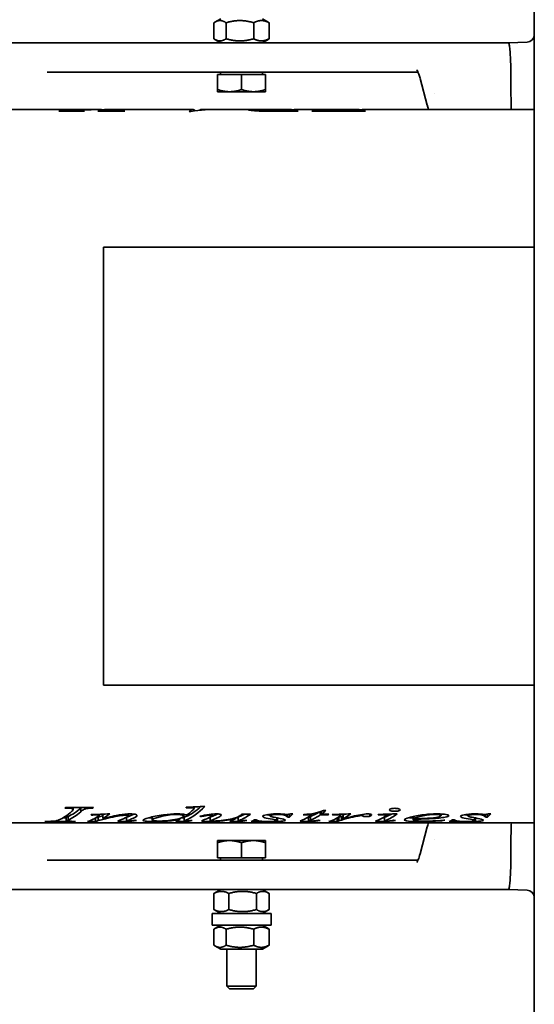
# Model space of a CAD drawing. Header units: millimetres. Extents: x 386 to 874, y 130 to 761.
# Tile 3 of 5: x 525 to 665, y 280 to 547. Entities that reach past the tile are written whole.
import ezdxf

# ---------------------------------------------------------------- set-up
doc = ezdxf.new("R2010")
doc.units = ezdxf.units.MM
doc.header["$LTSCALE"] = 3
doc.layers.add('Krawędzie widoczne(ISO)', color=7, linetype='Continuous', lineweight=35, true_color=0x262659)

msp = doc.modelspace()

# ---------------------------------------------------------------- linework, layer by layer
at = {"layer": 'Krawędzie widoczne(ISO)'}
for p, q in [((664.63, 166.02), (664.63, 686.02)), ((577.64, 542.1), (577.64, 546.45)), ((579.48, 547.52), (577.89, 546.61)), ((580.93, 542.1), (580.93, 546.45)), ((588.42, 542.1), (588.42, 546.45)), ((590.78, 547.52), (592.36, 546.61)), ((592.61, 542.1), (592.61, 546.45)), ((530.43, 541.02), (465.13, 541.02)), ((530.43, 541.02), (567.51, 541.02)), ((567.51, 541.02), (571.75, 541.02)), ((598.76, 541.02), (571.75, 541.02)), ((579.48, 541.02), (577.89, 541.94)), ((590.78, 541.02), (592.36, 541.94)), ((608.66, 541.02), (598.76, 541.02)), ((634.46, 541.02), (608.66, 541.02)), ((657.63, 541.02), (634.46, 541.02)), ((657.63, 541.02), (662.69, 541.2)), ((658.23, 527.91), (658.23, 535.17)), ((532.3, 533.02), (567.51, 533.02)), ((571.75, 533.02), (567.51, 533.02)), ((571.75, 533.02), (598.76, 533.02)), ((578.61, 532.42), (578.64, 532.42)), ((578.61, 532.42), (578.61, 528.3)), ((578.64, 532.42), (578.64, 528.3)), ((578.64, 532.42), (585.15, 532.42)), ((579.43, 532.42), (579.43, 533.02)), ((585.15, 532.42), (591.64, 532.42)), ((585.15, 532.42), (585.15, 528.3)), ((590.83, 532.42), (590.83, 533.02)), ((591.64, 532.42), (591.64, 528.3)), ((598.76, 533.02), (608.66, 533.02)), ((608.66, 533.02), (633.05, 533.02)), ((633.63, 531.3), (635.57, 524.03)), ((578.62, 527.72), (578.62, 527.72)), ((578.62, 527.72), (581.89, 527.72)), ((578.62, 527.72), (578.62, 527.72)), ((581.89, 527.72), (588.39, 527.72)), ((588.39, 527.72), (591.62, 527.72)), ((591.62, 527.72), (591.62, 527.72)), ((637.63, 527.33), (637.63, 527.33)), ((525.08, 522.92), (546.12, 522.92)), ((542.32, 522.41), (535.55, 522.41)), ((535.72, 522.41), (535.72, 522.47)), ((540.72, 522.41), (540.72, 522.55)), ((540.99, 522.41), (540.99, 522.5)), ((541.12, 522.63), (541.12, 522.74)), ((553.3, 522.41), (546.12, 522.41)), ((546.29, 522.9), (546.29, 522.92)), ((546.3, 522.41), (546.3, 522.47)), ((548.35, 522.41), (548.35, 522.57)), ((548.36, 522.41), (548.36, 522.91)), ((548.69, 522.41), (548.69, 522.92)), ((548.78, 522.92), (571.81, 522.92)), ((571.39, 522.37), (570.86, 522.37)), ((572.5, 522.52), (572.5, 522.61)), ((573.79, 522.66), (573.79, 522.77)), ((574.32, 522.92), (577.85, 522.92)), ((579.04, 522.92), (591.42, 522.92)), ((590.03, 522.47), (590.03, 522.75)), ((592.66, 522.91), (592.66, 522.92)), ((600.31, 522.41), (593.12, 522.41)), ((595.26, 522.41), (595.26, 522.53)), ((595.65, 522.92), (597.51, 522.92)), ((597.48, 522.41), (597.48, 522.92)), ((597.79, 522.41), (597.79, 522.92)), ((598.08, 522.41), (598.08, 522.58)), ((600.29, 522.92), (610.04, 522.92)), ((618.64, 522.41), (604.25, 522.41)), ((605.49, 522.79), (606.03, 522.79)), ((605.49, 522.41), (605.49, 522.79)), ((605.93, 522.41), (605.93, 522.72)), ((606.3, 522.41), (606.3, 522.63)), ((609.49, 522.85), (608.95, 522.85)), ((611.03, 522.52), (613.59, 522.52)), ((613.59, 522.41), (613.59, 522.52)), ((615.86, 522.92), (613.95, 522.92)), ((614.2, 522.92), (616.16, 522.92)), ((615.86, 522.41), (615.86, 522.92)), ((616.16, 522.41), (616.16, 522.92)), ((616.58, 522.41), (616.58, 522.58)), ((618.51, 522.47), (618.82, 522.47)), ((618.72, 522.92), (664.63, 522.92)), ((664.63, 485.51), (547.64, 485.51)), ((547.64, 485.51), (547.64, 366.54)), ((547.64, 366.54), (664.63, 366.54)), ((537.31, 333.28), (544.96, 333.28)), ((539.43, 333.28), (539.43, 332.79)), ((541.48, 333.09), (541.48, 332.12)), ((543.39, 333.28), (543.39, 333.06)), ((544.79, 333.28), (544.79, 333.12)), ((570.09, 333.37), (570.09, 333.22)), ((572, 333.46), (572, 333.17)), ((572.23, 333.47), (572.23, 333.03)), ((606.51, 332.16), (606.51, 331.29)), ((606.8, 332.26), (606.8, 331.49)), ((607.34, 332.46), (608, 332.46)), ((386.37, 329.12), (664.63, 329.12)), ((539.84, 329.49), (531.7, 329.49)), ((537.54, 330.49), (536.63, 330.49)), ((537.54, 330.65), (537.54, 329.66)), ((538.01, 330.87), (538.01, 329.88)), ((539.84, 329.54), (539.84, 329.49)), ((545.5, 329.49), (543.29, 329.49)), ((544.38, 331.38), (544.38, 331.26)), ((545.5, 330.46), (545.5, 329.49)), ((546.21, 330.73), (546.21, 329.74)), ((546.43, 331.46), (546.43, 331.12)), ((547.42, 331.3), (547.42, 330.31)), ((553.91, 330.65), (553.91, 329.65)), ((554.42, 331.56), (554.42, 331.06)), ((560.82, 330.76), (560.82, 329.88)), ((568.34, 330.32), (568.34, 330.08)), ((569.47, 331.44), (569.47, 330.98)), ((569.56, 330.63), (569.56, 329.63)), ((574.29, 331.04), (574.29, 330.85)), ((576.64, 330.68), (576.64, 329.68)), ((577.18, 331.52), (577.18, 331.14)), ((583.55, 330.52), (583.55, 330.33)), ((584.22, 330.64), (584.22, 329.64)), ((584.43, 329.6), (584.43, 329.51)), ((585.28, 331.49), (587.52, 331.49)), ((588.32, 329.46), (587.78, 329.46)), ((588.32, 329.75), (588.32, 329.46)), ((588.68, 329.98), (589.22, 329.98)), ((592.86, 331.49), (592.86, 331.05)), ((594.68, 330.52), (594.68, 329.87)), ((594.91, 330.47), (594.91, 329.75)), ((597.6, 331.42), (597.6, 330.66)), ((598.14, 330.66), (597.6, 330.66)), ((598.14, 331.48), (598.14, 330.66)), ((598.49, 331.57), (599.04, 331.57)), ((604.14, 331.29), (601.88, 331.29)), ((603.34, 330.63), (603.34, 329.63)), ((603.83, 330.84), (603.83, 329.85)), ((604.02, 329.59), (604.02, 329.51)), ((604.14, 331.61), (604.14, 331.29)), ((608.6, 331.29), (606.51, 331.29)), ((606.8, 331.49), (608.84, 331.49)), ((608.6, 331.49), (608.6, 331.29)), ((611.1, 329.49), (608.84, 329.49)), ((609.91, 331.4), (609.91, 331.28)), ((611.1, 330.49), (611.09, 330.49)), ((611.1, 330.49), (611.1, 329.49)), ((611.57, 330.67), (611.57, 329.67)), ((611.74, 331.46), (611.74, 331.26)), ((611.95, 331.47), (611.95, 331.16)), ((612.28, 330.9), (612.28, 329.91)), ((612.7, 331.22), (612.7, 330.23)), ((616, 331.06), (616, 330.85)), ((618.04, 331.45), (618.04, 331)), ((619.94, 331.54), (619.94, 330.95)), ((622.26, 331.41), (622.26, 331.29)), ((623.98, 330.65), (623.98, 329.66)), ((624.47, 331.49), (624.47, 331.17)), ((624.68, 329.61), (624.68, 329.53)), ((631.75, 330.88), (631.75, 329.97)), ((631.83, 330.9), (631.83, 330.14)), ((631.93, 330.92), (631.93, 330.25)), ((639.3, 331.55), (639.3, 331.12)), ((642.06, 329.46), (641.52, 329.46)), ((642.06, 329.75), (642.06, 329.46)), ((642.42, 329.98), (642.96, 329.98)), ((646.61, 331.49), (646.61, 331.05)), ((648.42, 330.52), (648.42, 329.87)), ((648.65, 330.47), (648.65, 329.75)), ((651.34, 331.42), (651.34, 330.66)), ((651.88, 330.66), (651.34, 330.66)), ((651.88, 331.48), (651.88, 330.66)), ((652.23, 331.57), (652.78, 331.57)), ((635.57, 328.02), (633.63, 320.75)), ((578.61, 319.62), (578.61, 323.74)), ((578.62, 324.32), (578.62, 324.32)), ((581.86, 324.32), (578.62, 324.32)), ((588.36, 324.32), (581.86, 324.32)), ((585.1, 319.62), (585.1, 323.74)), ((591.62, 324.32), (588.36, 324.32)), ((591.61, 319.62), (591.61, 323.74)), ((591.62, 324.32), (591.62, 324.32)), ((591.62, 324.32), (591.62, 324.32)), ((591.64, 319.62), (591.64, 323.74)), ((637.63, 324.72), (637.63, 324.72)), ((658.23, 316.88), (658.23, 324.14)), ((567.51, 319.02), (532.3, 319.02)), ((567.51, 319.02), (571.75, 319.02)), ((598.76, 319.02), (571.75, 319.02)), ((585.1, 319.62), (578.61, 319.62)), ((579.43, 319.62), (579.43, 319.02)), ((591.61, 319.62), (585.1, 319.62)), ((590.83, 319.62), (590.83, 319.02)), ((591.64, 319.62), (591.61, 319.62)), ((608.66, 319.02), (598.76, 319.02)), ((633.05, 319.02), (608.66, 319.02)), ((465.13, 311.02), (530.43, 311.02)), ((567.51, 311.02), (530.43, 311.02)), ((571.75, 311.02), (567.51, 311.02)), ((571.75, 311.02), (598.76, 311.02)), ((579.48, 311.02), (577.81, 310.06)), ((590.78, 311.02), (592.44, 310.06)), ((598.76, 311.02), (608.66, 311.02)), ((608.66, 311.02), (634.46, 311.02)), ((657.63, 311.02), (634.46, 311.02)), ((657.63, 311.02), (662.69, 310.85)), ((577.63, 305.6), (577.63, 309.95)), ((581.67, 305.6), (581.67, 309.95)), ((589.17, 305.6), (589.17, 309.95)), ((592.62, 305.6), (592.62, 309.95)), ((579.48, 304.52), (577.81, 305.49)), ((590.78, 304.52), (592.44, 305.49)), ((577.13, 304.52), (593.13, 304.52)), ((577.13, 301.32), (577.13, 304.52)), ((593.13, 301.32), (593.13, 304.52)), ((577.13, 301.32), (593.13, 301.32)), ((577.64, 295.9), (577.64, 300.25)), ((579.48, 301.32), (577.89, 300.41)), ((580.93, 295.9), (580.93, 300.25)), ((588.42, 295.9), (588.42, 300.25)), ((590.78, 301.32), (592.36, 300.41)), ((592.61, 295.9), (592.61, 300.25)), ((579.48, 294.82), (577.89, 295.74)), ((579.48, 294.82), (590.78, 294.82)), ((581.13, 294.82), (581.13, 284.79)), ((589.13, 294.82), (589.13, 284.79)), ((590.78, 294.82), (592.36, 295.74)), ((581.13, 284.79), (589.13, 284.79)), ((581.89, 284.02), (581.13, 284.79)), ((588.36, 284.02), (581.89, 284.02)), ((588.36, 284.02), (589.13, 284.79))]:
    msp.add_line(p, q, dxfattribs=at)
for centre, start, end in [((662.63, 543.2), 272, 0), ((662.63, 308.85), 0, 88)]:
    msp.add_arc(centre, 2, start, end, dxfattribs=at)
for centre, major_axis, ratio, start_param, end_param in [((85.5, 521.02), (572.72, 14.15), 0.024678, 6.282576, 6.283632), ((637.49, 532.34), (-3.86, -1.04), 0.694747, 6.282925, 6.283185), ((637.49, 319.71), (-3.86, 1.04), 0.694747, 6.283185, 6.283432), ((85.5, 331.02), (572.72, -14.15), 0.024678, 6.282739, 6.283795)]:
    msp.add_ellipse(centre, major_axis=major_axis, ratio=ratio, start_param=start_param, end_param=end_param, dxfattribs=at)
for points, weights in [([(580.93, 546.45), (579.28, 547.54), (577.64, 546.45)], [1, 1.15470053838, 1]), ([(588.42, 546.45), (584.67, 547.54), (580.93, 546.45)], [1, 1.15470053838, 1]), ([(592.61, 546.45), (590.51, 547.54), (588.42, 546.45)], [1, 1.15470053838, 1]), ([(592.36, 546.61), (592.48, 546.54), (592.61, 546.45)], [1.01985052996, 1.0106597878, 1]), ([(577.64, 542.1), (579.28, 541.01), (580.93, 542.1)], [1, 1.15470053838, 1]), ([(580.93, 542.1), (584.67, 541.01), (588.42, 542.1)], [1, 1.15470053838, 1]), ([(588.42, 542.1), (590.51, 541.01), (592.61, 542.1)], [1, 1.15470053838, 1]), ([(592.61, 542.1), (592.48, 542.01), (592.36, 541.94)], [1, 1.0106597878, 1.01985052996]), ([(578.61, 528.3), (578.62, 527.72), (578.62, 527.72)], [1, 1.0379548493, 1]), ([(578.62, 527.72), (578.63, 527.72), (578.64, 528.3)], [1, 1.0379548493, 1]), ([(578.64, 528.3), (580.38, 527.72), (581.89, 527.72)], [1, 1.0379548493, 1]), ([(581.89, 527.72), (583.4, 527.72), (585.15, 528.3)], [1, 1.0379548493, 1]), ([(585.15, 528.3), (586.89, 527.72), (588.39, 527.72)], [1, 1.0379548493, 1]), ([(588.39, 527.72), (589.9, 527.72), (591.64, 528.3)], [1, 1.0379548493, 1]), ([(591.64, 528.3), (591.63, 527.73), (591.62, 527.72)], [1, 1.03776127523, 1.00038517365]), ([(658.23, 527.9), (658.23, 527.9), (658.23, 527.91)], [1.00165254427, 1.00165282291, 1.00165282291]), ([(578.61, 323.74), (578.62, 324.32), (578.62, 324.32)], [1, 1.03776127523, 1.00038517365]), ([(581.86, 324.32), (580.35, 324.32), (578.61, 323.74)], [1, 1.0379548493, 1]), ([(585.1, 323.74), (583.36, 324.32), (581.86, 324.32)], [1, 1.0379548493, 1]), ([(588.36, 324.32), (586.85, 324.32), (585.1, 323.74)], [1, 1.0379548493, 1]), ([(591.61, 323.74), (589.87, 324.32), (588.36, 324.32)], [1, 1.0379548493, 1]), ([(591.62, 324.32), (591.62, 324.32), (591.61, 323.74)], [1, 1.0379548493, 1]), ([(591.64, 323.74), (591.63, 324.32), (591.62, 324.32)], [1, 1.0379548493, 1]), ([(658.23, 324.14), (658.23, 324.15), (658.23, 324.15)], [1.00165282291, 1.00165282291, 1.00165254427]), ([(581.67, 309.95), (579.65, 311.04), (577.63, 309.95)], [1, 1.15470053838, 1]), ([(589.17, 309.95), (585.42, 311.04), (581.67, 309.95)], [1, 1.15470053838, 1]), ([(592.62, 309.95), (590.9, 311.04), (589.17, 309.95)], [1, 1.15470053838, 1]), ([(577.63, 309.95), (577.72, 310.01), (577.81, 310.06)], [1, 1.0070510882, 1.01345941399]), ([(577.81, 305.49), (577.72, 305.54), (577.63, 305.6)], [1.01345941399, 1.0070510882, 1]), ([(577.63, 305.6), (579.65, 304.51), (581.67, 305.6)], [1, 1.15470053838, 1]), ([(581.67, 305.6), (585.42, 304.51), (589.17, 305.6)], [1, 1.15470053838, 1]), ([(589.17, 305.6), (590.9, 304.51), (592.62, 305.6)], [1, 1.15470053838, 1]), ([(580.93, 300.25), (579.28, 301.34), (577.64, 300.25)], [1, 1.15470053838, 1]), ([(588.42, 300.25), (584.67, 301.34), (580.93, 300.25)], [1, 1.15470053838, 1]), ([(592.61, 300.25), (590.51, 301.34), (588.42, 300.25)], [1, 1.15470053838, 1]), ([(592.36, 300.41), (592.48, 300.34), (592.61, 300.25)], [1.01985052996, 1.0106597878, 1]), ([(577.64, 295.9), (579.28, 294.81), (580.93, 295.9)], [1, 1.15470053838, 1]), ([(580.93, 295.9), (584.67, 294.81), (588.42, 295.9)], [1, 1.15470053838, 1]), ([(588.42, 295.9), (590.51, 294.81), (592.61, 295.9)], [1, 1.15470053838, 1]), ([(592.61, 295.9), (592.48, 295.81), (592.36, 295.74)], [1, 1.0106597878, 1.01985052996])]:
    msp.add_rational_spline(points, weights, degree=2, dxfattribs=at)
for points, knots in [([(658.23, 535.18), (658.19, 536.07), (658.15, 536.9), (658.06, 538.37), (658, 539), (657.9, 540.02), (657.84, 540.4), (657.73, 540.91), (657.68, 541.02), (657.63, 541.02)], [6.033984, 6.033984, 6.033984, 6.033984, 6.411162, 6.411162, 6.788341, 6.788341, 7.16552, 7.16552, 7.53971, 7.53971, 7.53971, 7.53971]), ([(633.61, 531.37), (633.39, 532.17), (633.15, 532.82), (632.88, 533.41), (632.8, 533.54), (632.72, 533.67), (632.7, 533.69), (632.7, 533.69)], [0.0110076, 0.0110076, 0.0110076, 0.0110076, 0.395325, 0.395325, 0.5677005, 0.5677005, 0.6846233, 0.6846233, 0.6846233, 0.6846233]), ([(658.39, 522.92), (658.38, 523.38), (658.36, 523.84), (658.32, 525.41), (658.29, 526.48), (658.24, 527.59), (658.24, 527.75), (658.23, 527.9)], [8.143319, 8.143319, 8.143319, 8.143319, 8.2899079, 8.2899079, 8.6672202, 8.6672202, 8.7280802, 8.7280802, 8.7280802, 8.7280802]), ([(535.72, 522.47), (536.66, 522.48), (537.49, 522.51), (538.21, 522.55), (538.92, 522.59), (539.89, 522.66), (541.12, 522.74)], [0, 0, 0, 0, 1, 1, 1, 2, 2, 2, 2]), ([(546.3, 522.47), (546.96, 522.47), (547.4, 522.47), (547.64, 522.48), (547.87, 522.49), (548.05, 522.5), (548.17, 522.52), (548.29, 522.53), (548.35, 522.55), (548.35, 522.57)], [0, 0, 0, 0, 1, 1, 1, 2, 2, 2, 3, 3, 3, 3]), ([(550.29, 522.77), (550.78, 522.67), (551.21, 522.57), (551.57, 522.53), (551.92, 522.5), (552.55, 522.47), (553.44, 522.47)], [0, 0, 0, 0, 1, 1, 1, 2, 2, 2, 2]), ([(587.06, 522.76), (587.06, 522.82), (587.49, 522.86), (588.37, 522.89), (589.25, 522.91), (590.68, 522.92), (592.66, 522.92)], [0, 0, 0, 0, 1, 1, 1, 2, 2, 2, 2]), ([(593.12, 522.41), (591.91, 522.41), (590.83, 522.43), (589.88, 522.47), (588.93, 522.51), (588.23, 522.56), (587.76, 522.61), (587.29, 522.66), (587.06, 522.71), (587.06, 522.76)], [0, 0, 0, 0, 1, 1, 1, 2, 2, 2, 3, 3, 3, 3]), ([(596.09, 522.92), (594.04, 522.92), (592.52, 522.92), (591.52, 522.89), (590.53, 522.87), (590.03, 522.83), (590.03, 522.75)], [0, 0, 0, 0, 1, 1, 1, 2, 2, 2, 2]), ([(590.03, 522.75), (590.03, 522.69), (590.34, 522.63), (590.95, 522.58), (591.57, 522.54), (592.55, 522.51), (593.89, 522.51)], [0, 0, 0, 0, 1, 1, 1, 2, 2, 2, 2]), ([(592.66, 522.92), (592.75, 522.92), (592.84, 522.92), (592.95, 522.92), (593.7, 522.93), (594.92, 522.92), (596.6, 522.92)], [0.864986, 0.864986, 0.864986, 0.864986, 1, 1, 1, 2, 2, 2, 2]), ([(598.08, 522.58), (598.08, 522.55), (598.22, 522.52), (598.49, 522.5), (598.77, 522.48), (599.28, 522.47), (600.05, 522.47)], [0, 0, 0, 0, 1, 1, 1, 2, 2, 2, 2]), ([(613.95, 522.92), (612.61, 522.92), (611.64, 522.92), (611.04, 522.91), (610.44, 522.9), (609.93, 522.89), (609.49, 522.85)], [0, 0, 0, 0, 1, 1, 1, 2, 2, 2, 2]), ([(611.38, 522.91), (611.42, 522.92), (611.49, 522.92), (611.59, 522.92), (611.76, 522.92), (611.99, 522.92), (612.29, 522.92), (612.59, 522.92), (613.23, 522.92), (614.2, 522.92)], [0.407422, 0.407422, 0.407422, 0.407422, 1, 1, 1, 2, 2, 2, 3, 3, 3, 3]), ([(616.58, 522.58), (616.58, 522.55), (616.71, 522.52), (616.97, 522.5), (617.24, 522.48), (617.75, 522.47), (618.51, 522.47)], [0, 0, 0, 0, 1, 1, 1, 2, 2, 2, 2]), ([(539.43, 332.79), (539.43, 332.86), (539.37, 332.92), (539.24, 332.97), (539.11, 333.02), (538.91, 333.06), (538.65, 333.08), (538.39, 333.11), (537.88, 333.12), (537.13, 333.12)], [0, 0, 0, 0, 1, 1, 1, 2, 2, 2, 3, 3, 3, 3]), ([(543.39, 333.06), (542.94, 333), (542.6, 332.91), (542.37, 332.81), (542.15, 332.7), (541.85, 332.46), (541.48, 332.12)], [0, 0, 0, 0, 1, 1, 1, 2, 2, 2, 2]), ([(602.03, 331.42), (603.12, 331.48), (604.04, 331.58), (604.79, 331.71), (605.54, 331.85), (606.39, 332.08), (607.34, 332.46)], [0, 0, 0, 0, 1, 1, 1, 2, 2, 2, 2]), ([(625.25, 332.67), (625.25, 332.78), (625.39, 332.88), (625.67, 332.96), (625.96, 333.04), (626.31, 333.08), (626.74, 333.08)], [0, 0, 0, 0, 1, 1, 1, 2, 2, 2, 2]), ([(626.74, 332.28), (626.32, 332.28), (625.97, 332.32), (625.68, 332.39), (625.39, 332.47), (625.25, 332.56), (625.25, 332.67)], [0, 0, 0, 0, 1, 1, 1, 2, 2, 2, 2]), ([(626.74, 333.08), (627.15, 333.08), (627.5, 333.04), (627.78, 332.96), (628.07, 332.88), (628.21, 332.78), (628.21, 332.67)], [0, 0, 0, 0, 1, 1, 1, 2, 2, 2, 2]), ([(628.21, 332.67), (628.21, 332.56), (628.06, 332.47), (627.77, 332.39), (627.49, 332.32), (627.14, 332.28), (626.74, 332.28)], [0, 0, 0, 0, 1, 1, 1, 2, 2, 2, 2]), ([(537.54, 329.66), (537.54, 329.63), (537.6, 329.61), (537.73, 329.6), (537.85, 329.58), (538.05, 329.57), (538.31, 329.56), (538.58, 329.55), (539.14, 329.55), (540, 329.54)], [0, 0, 0, 0, 1, 1, 1, 2, 2, 2, 3, 3, 3, 3]), ([(546.43, 331.12), (546.43, 331.16), (546.34, 331.2), (546.17, 331.24), (545.99, 331.27), (545.78, 331.29), (545.53, 331.29)], [0, 0, 0, 0, 1, 1, 1, 2, 2, 2, 2]), ([(547.42, 330.31), (549.38, 330.73), (550.89, 331.11), (551.93, 331.29), (552.98, 331.47), (553.99, 331.57), (554.96, 331.57)], [0, 0, 0, 0, 1, 1, 1, 2, 2, 2, 2]), ([(552.62, 331.13), (551.83, 331.04), (551.02, 330.89), (550.17, 330.71), (549.32, 330.53), (548.42, 330.31), (547.47, 330.08)], [0, 0, 0, 0, 1, 1, 1, 2, 2, 2, 2]), ([(552.65, 329.46), (552.3, 329.46), (552.03, 329.47), (551.82, 329.49), (551.61, 329.51), (551.51, 329.54), (551.51, 329.57)], [0, 0, 0, 0, 1, 1, 1, 2, 2, 2, 2]), ([(554.42, 331.06), (554.42, 331.1), (554.35, 331.13), (554.2, 331.16), (554.06, 331.19), (553.89, 331.2), (553.7, 331.2)], [0, 0, 0, 0, 1, 1, 1, 2, 2, 2, 2]), ([(553.91, 329.65), (553.91, 329.64), (553.95, 329.63), (554.02, 329.62), (554.09, 329.61), (554.16, 329.6), (554.24, 329.6)], [0, 0, 0, 0, 1, 1, 1, 2, 2, 2, 2]), ([(554.96, 331.57), (555.48, 331.57), (555.91, 331.53), (556.25, 331.45), (556.6, 331.37), (556.77, 331.27), (556.77, 331.16)], [0, 0, 0, 0, 1, 1, 1, 2, 2, 2, 2]), ([(558.4, 329.84), (558.4, 330.02), (558.91, 330.25), (559.92, 330.53), (560.94, 330.81), (562.28, 331.08), (563.94, 331.3)], [0, 0, 0, 0, 1, 1, 1, 2, 2, 2, 2]), ([(561.48, 329.46), (560.66, 329.46), (559.94, 329.49), (559.33, 329.55), (558.71, 329.62), (558.4, 329.71), (558.4, 329.84)], [0, 0, 0, 0, 1, 1, 1, 2, 2, 2, 2]), ([(567.33, 331.41), (565.95, 331.41), (564.53, 331.17), (563.04, 330.8), (561.56, 330.42), (560.82, 330.12), (560.82, 329.88)], [0, 0, 0, 0, 1, 1, 1, 2, 2, 2, 2]), ([(560.82, 329.88), (560.82, 329.79), (561.01, 329.73), (561.39, 329.69), (561.78, 329.65), (562.23, 329.63), (562.75, 329.63)], [0, 0, 0, 0, 1, 1, 1, 2, 2, 2, 2]), ([(562.75, 329.63), (563.95, 329.63), (565.37, 329.72), (567.01, 330.02), (568.65, 330.32), (569.47, 330.66), (569.47, 330.98)], [0, 0, 0, 0, 1, 1, 1, 2, 2, 2, 2]), ([(569.47, 330.98), (569.47, 331.1), (569.26, 331.21), (568.86, 331.29), (568.46, 331.37), (567.95, 331.41), (567.33, 331.41)], [0, 0, 0, 0, 1, 1, 1, 2, 2, 2, 2]), ([(568.35, 329.46), (568.08, 329.46), (567.84, 329.47), (567.64, 329.49), (567.43, 329.52), (567.33, 329.55), (567.33, 329.59)], [0, 0, 0, 0, 1, 1, 1, 2, 2, 2, 2]), ([(567.55, 331.57), (568.13, 331.57), (568.63, 331.55), (569.04, 331.5), (569.45, 331.45), (569.86, 331.37), (570.27, 331.27)], [0, 0, 0, 0, 1, 1, 1, 2, 2, 2, 2]), ([(571.74, 329.77), (571.16, 329.66), (570.58, 329.58), (569.99, 329.54), (569.4, 329.49), (568.86, 329.46), (568.35, 329.46)], [0, 0, 0, 0, 1, 1, 1, 2, 2, 2, 2]), ([(569.56, 329.63), (569.56, 329.62), (569.59, 329.62), (569.65, 329.61), (569.7, 329.6), (569.75, 329.6), (569.81, 329.6)], [0, 0, 0, 0, 1, 1, 1, 2, 2, 2, 2]), ([(576.7, 331.22), (576.45, 331.22), (576.21, 331.21), (575.96, 331.18), (575.72, 331.15), (575.16, 331.03), (574.29, 330.85)], [0, 0, 0, 0, 1, 1, 1, 2, 2, 2, 2]), ([(575.97, 329.46), (575.5, 329.46), (575.11, 329.48), (574.78, 329.5), (574.46, 329.53), (574.3, 329.57), (574.3, 329.62)], [0, 0, 0, 0, 1, 1, 1, 2, 2, 2, 2]), ([(583.55, 330.33), (581.82, 329.9), (580.37, 329.71), (579.2, 329.6), (578.03, 329.5), (576.95, 329.46), (575.97, 329.46)], [0, 0, 0, 0, 1, 1, 1, 2, 2, 2, 2]), ([(576.64, 329.68), (576.64, 329.66), (576.7, 329.64), (576.83, 329.63), (576.95, 329.62), (577.12, 329.62), (577.34, 329.62)], [0, 0, 0, 0, 1, 1, 1, 2, 2, 2, 2]), ([(577.18, 331.14), (577.18, 331.16), (577.13, 331.18), (577.03, 331.2), (576.93, 331.21), (576.82, 331.22), (576.7, 331.22)], [0, 0, 0, 0, 1, 1, 1, 2, 2, 2, 2]), ([(577.34, 329.62), (577.68, 329.62), (578.12, 329.63), (578.67, 329.67), (579.21, 329.7), (579.93, 329.78), (580.84, 329.92), (581.74, 330.06), (582.49, 330.22), (583.08, 330.37), (583.67, 330.53), (584.29, 330.79), (584.94, 331.23)], [0, 0, 0, 0, 1, 1, 1, 2, 2, 2, 3, 3, 3, 4, 4, 4, 4]), ([(578.27, 331.57), (578.67, 331.57), (578.99, 331.54), (579.24, 331.48), (579.49, 331.42), (579.61, 331.34), (579.61, 331.25)], [0, 0, 0, 0, 1, 1, 1, 2, 2, 2, 2]), ([(583.06, 329.46), (582.73, 329.46), (582.47, 329.47), (582.27, 329.49), (582.07, 329.51), (581.97, 329.54), (581.97, 329.57)], [0, 0, 0, 0, 1, 1, 1, 2, 2, 2, 2]), ([(584.22, 329.64), (584.22, 329.63), (584.25, 329.61), (584.29, 329.61), (584.34, 329.6), (584.41, 329.6), (584.5, 329.6)], [0, 0, 0, 0, 1, 1, 1, 2, 2, 2, 2]), ([(584.5, 329.6), (584.63, 329.6), (584.77, 329.6), (584.92, 329.62), (585.08, 329.63), (585.46, 329.69), (586.08, 329.81)], [0, 0, 0, 0, 1, 1, 1, 2, 2, 2, 2]), ([(589.22, 329.98), (589.28, 329.79), (589.59, 329.68), (590.15, 329.61), (590.72, 329.55), (591.49, 329.52), (592.46, 329.52)], [0, 0, 0, 0, 1, 1, 1, 2, 2, 2, 2]), ([(590.87, 330.87), (590.87, 331.05), (591.22, 331.21), (591.91, 331.35), (592.6, 331.5), (593.49, 331.57), (594.58, 331.57)], [0, 0, 0, 0, 1, 1, 1, 2, 2, 2, 2]), ([(594.68, 329.87), (594.39, 329.95), (593.81, 330.05), (592.94, 330.21), (592.06, 330.36), (591.5, 330.5), (591.25, 330.59), (591, 330.68), (590.87, 330.77), (590.87, 330.87)], [0, 0, 0, 0, 1, 1, 1, 2, 2, 2, 3, 3, 3, 3]), ([(592.46, 329.52), (593.21, 329.52), (593.8, 329.54), (594.25, 329.58), (594.69, 329.62), (594.91, 329.68), (594.91, 329.75)], [0, 0, 0, 0, 1, 1, 1, 2, 2, 2, 2]), ([(597.05, 329.87), (597.05, 329.74), (596.62, 329.65), (595.77, 329.57), (594.92, 329.5), (593.84, 329.46), (592.54, 329.46)], [0, 0, 0, 0, 1, 1, 1, 2, 2, 2, 2]), ([(594.86, 331.41), (594.25, 331.41), (593.76, 331.37), (593.4, 331.3), (593.04, 331.23), (592.86, 331.15), (592.86, 331.05)], [0, 0, 0, 0, 1, 1, 1, 2, 2, 2, 2]), ([(592.86, 331.05), (592.86, 330.99), (592.94, 330.93), (593.08, 330.87), (593.22, 330.82), (593.53, 330.74), (594.01, 330.65)], [0, 0, 0, 0, 1, 1, 1, 2, 2, 2, 2]), ([(594.01, 330.65), (595.29, 330.4), (596.12, 330.24), (596.49, 330.14), (596.86, 330.04), (597.05, 329.95), (597.05, 329.87)], [0, 0, 0, 0, 1, 1, 1, 2, 2, 2, 2]), ([(597.6, 330.66), (597.55, 330.9), (597.27, 331.09), (596.76, 331.22), (596.25, 331.34), (595.62, 331.41), (594.86, 331.41)], [0, 0, 0, 0, 1, 1, 1, 2, 2, 2, 2]), ([(595.45, 331.56), (595.58, 331.55), (595.9, 331.52), (596.4, 331.48), (596.91, 331.44), (597.25, 331.42), (597.42, 331.42)], [0, 0, 0, 0, 1, 1, 1, 2, 2, 2, 2]), ([(602.46, 329.46), (602.04, 329.46), (601.7, 329.48), (601.44, 329.5), (601.18, 329.52), (601.05, 329.55), (601.05, 329.6)], [0, 0, 0, 0, 1, 1, 1, 2, 2, 2, 2]), ([(603.34, 329.63), (603.34, 329.62), (603.37, 329.6), (603.44, 329.6), (603.52, 329.59), (603.6, 329.58), (603.7, 329.58)], [0, 0, 0, 0, 1, 1, 1, 2, 2, 2, 2]), ([(618.93, 330.82), (618.7, 330.82), (618.5, 330.84), (618.35, 330.87), (618.19, 330.89), (618.09, 330.94), (618.04, 331)], [0, 0, 0, 0, 1, 1, 1, 2, 2, 2, 2]), ([(619.38, 331.57), (619.71, 331.57), (619.97, 331.55), (620.16, 331.51), (620.35, 331.47), (620.45, 331.4), (620.45, 331.33)], [0, 0, 0, 0, 1, 1, 1, 2, 2, 2, 2]), ([(622.85, 329.46), (622.47, 329.46), (622.15, 329.47), (621.91, 329.5), (621.66, 329.52), (621.54, 329.54), (621.54, 329.58)], [0, 0, 0, 0, 1, 1, 1, 2, 2, 2, 2]), ([(624.47, 331.17), (624.47, 331.21), (624.39, 331.25), (624.24, 331.28), (624.08, 331.31), (623.87, 331.32), (623.6, 331.32)], [0, 0, 0, 0, 1, 1, 1, 2, 2, 2, 2]), ([(623.98, 329.66), (623.98, 329.64), (624.02, 329.63), (624.11, 329.62), (624.19, 329.61), (624.29, 329.6), (624.4, 329.6)], [0, 0, 0, 0, 1, 1, 1, 2, 2, 2, 2]), ([(629.33, 329.93), (629.33, 330.11), (629.79, 330.34), (630.69, 330.61), (631.6, 330.87), (632.73, 331.12), (634.1, 331.29), (635.47, 331.47), (636.87, 331.57), (638.32, 331.57)], [0, 0, 0, 0, 1, 1, 1, 2, 2, 2, 3, 3, 3, 3]), ([(633.68, 329.46), (632.24, 329.46), (631.16, 329.5), (630.43, 329.59), (629.7, 329.68), (629.33, 329.79), (629.33, 329.93)], [0, 0, 0, 0, 1, 1, 1, 2, 2, 2, 2]), ([(631.75, 329.97), (631.75, 329.86), (632.07, 329.77), (632.7, 329.7), (633.33, 329.63), (634.1, 329.61), (635, 329.61)], [0, 0, 0, 0, 1, 1, 1, 2, 2, 2, 2]), ([(637.77, 331.41), (636.73, 331.41), (635.64, 331.29), (634.48, 331.08), (633.33, 330.86), (632.48, 330.56), (631.93, 330.25)], [0, 0, 0, 0, 1, 1, 1, 2, 2, 2, 2]), ([(635, 329.61), (635.72, 329.61), (636.42, 329.62), (637.08, 329.65), (637.74, 329.68), (638.74, 329.75), (640.05, 329.87)], [0, 0, 0, 0, 1, 1, 1, 2, 2, 2, 2]), ([(635.58, 330.38), (636.82, 330.47), (637.75, 330.57), (638.37, 330.71), (638.99, 330.85), (639.3, 330.98), (639.3, 331.12)], [0, 0, 0, 0, 1, 1, 1, 2, 2, 2, 2]), ([(639.3, 331.12), (639.3, 331.2), (639.17, 331.27), (638.9, 331.33), (638.64, 331.38), (638.26, 331.41), (637.77, 331.41)], [0, 0, 0, 0, 1, 1, 1, 2, 2, 2, 2]), ([(638.32, 331.57), (639.37, 331.57), (640.14, 331.52), (640.64, 331.43), (641.14, 331.34), (641.39, 331.23), (641.39, 331.12)], [0, 0, 0, 0, 1, 1, 1, 2, 2, 2, 2]), ([(642.96, 329.98), (643.02, 329.79), (643.33, 329.68), (643.89, 329.61), (644.46, 329.55), (645.23, 329.52), (646.2, 329.52)], [0, 0, 0, 0, 1, 1, 1, 2, 2, 2, 2]), ([(644.61, 330.87), (644.61, 331.05), (644.96, 331.21), (645.65, 331.35), (646.34, 331.5), (647.23, 331.57), (648.32, 331.57)], [0, 0, 0, 0, 1, 1, 1, 2, 2, 2, 2]), ([(648.42, 329.87), (648.14, 329.95), (647.56, 330.05), (646.68, 330.21), (645.8, 330.36), (645.24, 330.5), (644.99, 330.59), (644.74, 330.68), (644.61, 330.77), (644.61, 330.87)], [0, 0, 0, 0, 1, 1, 1, 2, 2, 2, 3, 3, 3, 3]), ([(646.2, 329.52), (646.95, 329.52), (647.55, 329.54), (647.99, 329.58), (648.43, 329.62), (648.65, 329.68), (648.65, 329.75)], [0, 0, 0, 0, 1, 1, 1, 2, 2, 2, 2]), ([(650.79, 329.87), (650.79, 329.74), (650.36, 329.65), (649.51, 329.57), (648.67, 329.5), (647.59, 329.46), (646.28, 329.46)], [0, 0, 0, 0, 1, 1, 1, 2, 2, 2, 2]), ([(648.6, 331.41), (647.99, 331.41), (647.5, 331.37), (647.15, 331.3), (646.79, 331.23), (646.61, 331.15), (646.61, 331.05)], [0, 0, 0, 0, 1, 1, 1, 2, 2, 2, 2]), ([(646.61, 331.05), (646.61, 330.99), (646.68, 330.93), (646.82, 330.87), (646.96, 330.82), (647.27, 330.74), (647.75, 330.65)], [0, 0, 0, 0, 1, 1, 1, 2, 2, 2, 2]), ([(647.75, 330.65), (649.04, 330.4), (649.86, 330.24), (650.23, 330.14), (650.6, 330.04), (650.79, 329.95), (650.79, 329.87)], [0, 0, 0, 0, 1, 1, 1, 2, 2, 2, 2]), ([(651.34, 330.66), (651.29, 330.9), (651.01, 331.09), (650.5, 331.22), (650, 331.34), (649.36, 331.41), (648.6, 331.41)], [0, 0, 0, 0, 1, 1, 1, 2, 2, 2, 2]), ([(649.19, 331.56), (649.32, 331.55), (649.64, 331.52), (650.14, 331.48), (650.65, 331.44), (650.99, 331.42), (651.17, 331.42)], [0, 0, 0, 0, 1, 1, 1, 2, 2, 2, 2]), ([(658.23, 324.15), (658.27, 325.04), (658.3, 326.04), (658.35, 327.76), (658.37, 328.43), (658.39, 329.12)], [6.0276133, 6.0276133, 6.0276133, 6.0276133, 6.4027898, 6.4027898, 6.6234672, 6.6234672, 6.6234672, 6.6234672]), ([(632.7, 318.35), (632.7, 318.35), (632.74, 318.4), (632.87, 318.63), (632.99, 318.87), (633.28, 319.57), (633.45, 320.08), (633.61, 320.68)], [0.5558233, 0.5558233, 0.5558233, 0.5558233, 0.7097647, 0.7097647, 0.9402891, 0.9402891, 1.2270865, 1.2270865, 1.2270865, 1.2270865]), ([(657.63, 311.02), (657.68, 311.02), (657.73, 311.14), (657.84, 311.64), (657.9, 312.03), (658, 313.05), (658.06, 313.68), (658.15, 315.15), (658.19, 315.98), (658.23, 316.87)], [6.026732, 6.026732, 6.026732, 6.026732, 6.401012, 6.401012, 6.778281, 6.778281, 7.155549, 7.155549, 7.532459, 7.532459, 7.532459, 7.532459])]:
    msp.add_open_spline(points, degree=3, knots=knots, dxfattribs=at)
for points in [[(525.08, 522.92), (521.99, 522.92), (518.9, 522.75), (515.81, 522.41)], [(535.55, 522.41), (535.61, 522.43), (535.66, 522.45), (535.72, 522.47)], [(540.96, 522.61), (540.8, 522.58), (540.72, 522.56), (540.72, 522.55)], [(540.72, 522.55), (540.72, 522.53), (540.81, 522.51), (540.99, 522.5)], [(543.51, 522.8), (542.28, 522.74), (541.43, 522.67), (540.96, 522.61)], [(540.99, 522.5), (541.25, 522.48), (541.75, 522.47), (542.48, 522.47)], [(541.12, 522.74), (542.85, 522.85), (544.57, 522.91), (546.29, 522.92)], [(542.48, 522.47), (542.43, 522.45), (542.37, 522.43), (542.32, 522.41)], [(546.63, 522.91), (545.59, 522.89), (544.55, 522.85), (543.51, 522.8)], [(546.29, 522.92), (546.23, 522.92), (546.17, 522.92), (546.12, 522.92)], [(546.12, 522.41), (546.18, 522.43), (546.24, 522.45), (546.3, 522.47)], [(548, 522.7), (547.55, 522.81), (547.09, 522.88), (546.63, 522.91)], [(547.46, 522.81), (547.76, 522.86), (548.06, 522.9), (548.36, 522.91)], [(548.35, 522.57), (548.35, 522.59), (548.23, 522.64), (548, 522.7)], [(548.36, 522.91), (548.47, 522.91), (548.58, 522.91), (548.69, 522.91)], [(548.69, 522.92), (549.22, 522.93), (549.76, 522.88), (550.29, 522.77)], [(553.44, 522.47), (553.4, 522.45), (553.35, 522.43), (553.3, 522.41)], [(570.86, 522.37), (571.37, 522.96), (571.88, 523.08), (572.38, 522.72)], [(579.04, 522.92), (576.49, 522.92), (573.94, 522.74), (571.39, 522.37)], [(572.38, 522.72), (572.46, 522.67), (572.5, 522.63), (572.5, 522.61)], [(573.79, 522.77), (575.34, 522.89), (576.89, 522.94), (578.44, 522.92)], [(574.32, 522.92), (574.14, 522.92), (573.97, 522.87), (573.79, 522.77)], [(592.66, 522.92), (592.2, 522.92), (591.79, 522.92), (591.42, 522.92)], [(593.89, 522.51), (594.25, 522.51), (594.7, 522.52), (595.26, 522.53)], [(595.26, 522.53), (596, 522.76), (596.74, 522.89), (597.48, 522.92)], [(597.48, 522.92), (596.84, 522.92), (596.37, 522.92), (596.09, 522.92)], [(596.6, 522.92), (596.92, 522.92), (597.32, 522.92), (597.79, 522.92)], [(597.79, 522.92), (598.21, 522.92), (598.62, 522.89), (599.04, 522.83)], [(598.54, 522.74), (598.24, 522.67), (598.08, 522.61), (598.08, 522.58)], [(600.29, 522.92), (599.71, 522.92), (599.13, 522.86), (598.54, 522.74)], [(600.05, 522.47), (600.21, 522.47), (600.36, 522.47), (600.5, 522.47)], [(600.5, 522.47), (600.44, 522.45), (600.37, 522.43), (600.31, 522.41)], [(604.25, 522.41), (604.66, 522.58), (605.07, 522.7), (605.49, 522.79)], [(606.03, 522.79), (605.96, 522.76), (605.93, 522.74), (605.93, 522.72)], [(605.93, 522.72), (605.93, 522.69), (606.05, 522.66), (606.3, 522.63)], [(606.3, 522.63), (606.64, 522.59), (607.13, 522.56), (607.77, 522.54)], [(607.77, 522.54), (608.24, 522.53), (609.33, 522.52), (611.03, 522.52)], [(608.95, 522.85), (609.5, 522.92), (610.05, 522.94), (610.59, 522.9)], [(613.59, 522.52), (614.35, 522.76), (615.11, 522.89), (615.86, 522.92)], [(616.16, 522.92), (616.58, 522.92), (617, 522.89), (617.42, 522.82)], [(617.01, 522.74), (616.72, 522.68), (616.58, 522.62), (616.58, 522.58)], [(618.72, 522.92), (618.15, 522.92), (617.58, 522.86), (617.01, 522.74)], [(618.82, 522.47), (618.76, 522.45), (618.7, 522.43), (618.64, 522.41)], [(635.84, 522.92), (635.76, 523.32), (635.67, 523.69), (635.58, 524.03)], [(535.51, 329.92), (536.67, 330.43), (537.83, 331.19), (538.99, 332.2)], [(537.13, 333.12), (537.19, 333.17), (537.25, 333.22), (537.31, 333.28)], [(541.48, 333.09), (540.32, 332.11), (539.17, 331.37), (538.01, 330.87)], [(541.48, 332.12), (540.32, 331.13), (539.17, 330.38), (538.01, 329.88)], [(538.99, 332.2), (539.29, 332.45), (539.43, 332.65), (539.43, 332.79)], [(541.69, 333.28), (541.62, 333.22), (541.55, 333.16), (541.48, 333.09)], [(544.79, 333.12), (544.16, 333.13), (543.69, 333.1), (543.39, 333.06)], [(544.96, 333.28), (544.9, 333.22), (544.85, 333.17), (544.79, 333.12)], [(575.15, 333.61), (573.43, 331.83), (571.71, 330.57), (569.99, 329.85)], [(574.11, 333.56), (572.74, 332.32), (571.36, 331.41), (569.99, 330.84)], [(570.09, 333.37), (571.78, 333.45), (573.46, 333.53), (575.15, 333.61)], [(571.21, 333.24), (570.99, 333.24), (570.61, 333.23), (570.09, 333.22)], [(570.27, 331.27), (570.73, 331.61), (571.2, 331.99), (571.67, 332.41)], [(572, 333.17), (571.8, 333.22), (571.54, 333.24), (571.21, 333.24)], [(571.67, 332.41), (571.82, 332.55), (571.95, 332.67), (572.05, 332.75)], [(572.23, 333.03), (572.23, 333.08), (572.15, 333.13), (572, 333.17)], [(572.05, 332.75), (572.17, 332.86), (572.23, 332.95), (572.23, 333.03)], [(606.17, 332.05), (605.39, 331.55), (604.61, 331.15), (603.83, 330.84)], [(608, 332.46), (607.6, 332.11), (607.2, 331.79), (606.8, 331.49)], [(531.7, 329.49), (531.78, 329.51), (531.85, 329.53), (531.92, 329.54)], [(531.92, 329.54), (532.74, 329.54), (533.29, 329.55), (533.55, 329.56)], [(533.55, 329.56), (533.99, 329.58), (534.31, 329.6), (534.51, 329.63)], [(534.51, 329.63), (534.84, 329.68), (535.17, 329.76), (535.51, 329.92)], [(538.01, 330.87), (537.7, 330.75), (537.54, 330.68), (537.54, 330.65)], [(538.01, 329.88), (537.7, 329.75), (537.54, 329.69), (537.54, 329.66)], [(540, 329.54), (539.95, 329.53), (539.9, 329.51), (539.84, 329.49)], [(543.29, 329.49), (544.18, 329.76), (545.06, 330.18), (545.95, 330.74)], [(544.25, 331.37), (545.95, 331.44), (547.64, 331.5), (549.33, 331.57)], [(544.38, 331.26), (544.34, 331.29), (544.3, 331.33), (544.25, 331.37)], [(544.92, 331.27), (544.74, 331.27), (544.56, 331.26), (544.38, 331.26)], [(545.53, 331.29), (545.42, 331.29), (545.22, 331.28), (544.92, 331.27)], [(546.21, 329.74), (545.97, 329.65), (545.73, 329.56), (545.5, 329.49)], [(546.21, 330.73), (546.01, 330.65), (545.8, 330.58), (545.59, 330.52)], [(545.95, 330.74), (546.27, 330.94), (546.43, 331.08), (546.43, 331.12)], [(547.42, 331.06), (546.94, 330.95), (546.54, 330.84), (546.21, 330.73)], [(547.47, 330.08), (546.97, 329.97), (546.55, 329.85), (546.21, 329.74)], [(549.33, 331.57), (548.7, 331.08), (548.06, 330.65), (547.42, 330.31)], [(547.8, 331.51), (547.68, 331.44), (547.55, 331.36), (547.42, 331.3)], [(551.51, 329.57), (551.51, 329.62), (551.7, 329.7), (552.08, 329.84)], [(552.08, 329.84), (552.73, 330.08), (553.39, 330.38), (554.04, 330.74)], [(553.7, 331.2), (553.4, 331.2), (553.04, 331.17), (552.62, 331.13)], [(554.11, 329.51), (553.56, 329.48), (553.08, 329.46), (552.65, 329.46)], [(553.91, 330.5), (553.79, 330.49), (553.67, 330.49), (553.56, 330.48)], [(554.25, 330.79), (554.02, 330.7), (553.91, 330.66), (553.91, 330.65)], [(554.25, 329.79), (554.02, 329.71), (553.91, 329.67), (553.91, 329.65)], [(554.04, 330.74), (554.29, 330.87), (554.42, 330.98), (554.42, 331.06)], [(556.57, 329.8), (555.7, 329.64), (554.88, 329.56), (554.11, 329.51)], [(554.24, 329.6), (554.33, 329.6), (554.46, 329.61), (554.61, 329.62)], [(555.94, 331.51), (555.38, 331.22), (554.82, 330.98), (554.25, 330.79)], [(556.3, 330.71), (555.61, 330.34), (554.93, 330.03), (554.25, 329.79)], [(554.61, 329.62), (555.07, 329.66), (555.57, 329.73), (556.12, 329.83)], [(556.12, 329.83), (556.27, 329.82), (556.42, 329.81), (556.57, 329.8)], [(556.77, 331.16), (556.77, 331.04), (556.61, 330.88), (556.3, 330.71)], [(560.82, 330.47), (560.48, 330.47), (560.15, 330.49), (559.85, 330.51)], [(564.04, 329.54), (563.15, 329.49), (562.29, 329.46), (561.48, 329.46)], [(563.94, 331.3), (565.25, 331.47), (566.45, 331.57), (567.55, 331.57)], [(568.34, 330.08), (566.77, 329.77), (565.34, 329.62), (564.04, 329.54)], [(567.33, 329.59), (567.33, 329.64), (567.47, 329.72), (567.77, 329.83)], [(567.77, 329.83), (567.96, 329.91), (568.15, 329.99), (568.34, 330.08)], [(569.56, 330.5), (569.29, 330.48), (569.03, 330.47), (568.78, 330.47)], [(569.99, 330.84), (569.71, 330.72), (569.56, 330.66), (569.56, 330.63)], [(569.99, 329.85), (569.71, 329.73), (569.56, 329.66), (569.56, 329.63)], [(569.81, 329.6), (569.9, 329.6), (570, 329.6), (570.12, 329.61)], [(570.12, 329.61), (570.34, 329.64), (570.71, 329.69), (571.23, 329.8)], [(571.23, 329.8), (571.4, 329.79), (571.57, 329.78), (571.74, 329.77)], [(573.83, 330.92), (574.63, 331.14), (575.48, 331.31), (576.38, 331.43)], [(574.29, 330.85), (574.13, 330.88), (573.98, 330.9), (573.83, 330.92)], [(574.3, 329.62), (574.3, 329.69), (574.56, 329.81), (575.09, 330.02)], [(575.09, 330.02), (575.6, 330.22), (576.11, 330.47), (576.62, 330.74)], [(576.64, 330.47), (576.45, 330.46), (576.26, 330.46), (576.08, 330.46)], [(576.38, 331.43), (577.06, 331.52), (577.7, 331.57), (578.27, 331.57)], [(576.62, 330.74), (576.99, 330.94), (577.18, 331.08), (577.18, 331.14)], [(577.31, 330.96), (576.86, 330.8), (576.64, 330.71), (576.64, 330.68)], [(577.31, 329.97), (576.86, 329.8), (576.64, 329.72), (576.64, 329.68)], [(578.67, 331.56), (578.22, 331.33), (577.76, 331.13), (577.31, 330.96)], [(578.93, 330.7), (578.39, 330.42), (577.85, 330.18), (577.31, 329.97)], [(579.61, 331.25), (579.61, 331.14), (579.38, 330.95), (578.93, 330.7)], [(581.97, 329.57), (581.97, 329.6), (582.03, 329.65), (582.16, 329.7)], [(582.16, 329.7), (582.33, 329.78), (582.79, 329.94), (583.55, 330.33)], [(584.43, 329.51), (583.96, 329.48), (583.51, 329.46), (583.06, 329.46)], [(584.22, 330.49), (583.99, 330.48), (583.77, 330.47), (583.55, 330.47)], [(584.83, 330.93), (584.42, 330.76), (584.22, 330.67), (584.22, 330.64)], [(584.83, 329.94), (584.42, 329.76), (584.22, 329.68), (584.22, 329.64)], [(586.52, 329.77), (585.85, 329.64), (585.15, 329.56), (584.43, 329.51)], [(587.52, 331.49), (586.62, 330.84), (585.72, 330.32), (584.83, 329.94)], [(585.99, 331.49), (585.6, 331.28), (585.21, 331.09), (584.83, 330.93)], [(584.94, 331.23), (585.05, 331.32), (585.17, 331.4), (585.28, 331.49)], [(586.08, 329.81), (586.23, 329.8), (586.38, 329.79), (586.52, 329.77)], [(587.78, 329.46), (588.08, 329.6), (588.38, 329.77), (588.68, 329.98)], [(589.33, 329.52), (588.89, 329.52), (588.55, 329.5), (588.32, 329.46)], [(590.09, 329.51), (589.76, 329.52), (589.51, 329.52), (589.33, 329.52)], [(592.54, 329.46), (591.83, 329.46), (591.01, 329.48), (590.09, 329.51)], [(592.86, 331.21), (592.53, 331.27), (592.25, 331.32), (592.01, 331.37)], [(594.58, 331.57), (594.9, 331.57), (595.18, 331.57), (595.45, 331.56)], [(594.91, 329.75), (594.91, 329.79), (594.83, 329.83), (594.68, 329.87)], [(597.42, 331.42), (597.85, 331.42), (598.2, 331.47), (598.49, 331.57)], [(599.04, 331.57), (598.74, 331.23), (598.44, 330.93), (598.14, 330.66)], [(601.05, 329.6), (601.05, 329.65), (601.22, 329.73), (601.56, 329.87)], [(601.56, 329.87), (602.42, 330.22), (603.28, 330.69), (604.14, 331.29)], [(601.88, 331.29), (601.93, 331.33), (601.98, 331.37), (602.03, 331.42)], [(604.02, 329.51), (603.51, 329.48), (602.99, 329.46), (602.46, 329.46)], [(603.34, 330.47), (603.16, 330.47), (602.99, 330.47), (602.81, 330.46)], [(603.83, 330.84), (603.5, 330.72), (603.34, 330.66), (603.34, 330.63)], [(603.83, 329.85), (603.5, 329.73), (603.34, 329.66), (603.34, 329.63)], [(603.7, 329.58), (603.92, 329.58), (604.2, 329.6), (604.56, 329.63)], [(606.51, 331.29), (605.61, 330.68), (604.72, 330.2), (603.83, 329.85)], [(606.46, 329.79), (605.61, 329.64), (604.8, 329.56), (604.02, 329.51)], [(604.56, 329.63), (604.77, 329.65), (605.24, 329.71), (605.97, 329.83)], [(605.97, 329.83), (606.13, 329.82), (606.3, 329.81), (606.46, 329.79)], [(608.84, 331.49), (608.76, 331.43), (608.68, 331.36), (608.6, 331.29)], [(608.84, 329.49), (609.72, 329.76), (610.6, 330.17), (611.48, 330.72)], [(609.71, 331.39), (611.39, 331.45), (613.08, 331.51), (614.76, 331.57)], [(609.91, 331.28), (609.84, 331.31), (609.78, 331.35), (609.71, 331.39)], [(610.99, 331.3), (610.79, 331.3), (610.43, 331.3), (609.91, 331.28)], [(611.74, 331.26), (611.54, 331.29), (611.29, 331.3), (610.99, 331.3)], [(611.57, 330.67), (611.42, 330.6), (611.26, 330.54), (611.1, 330.49)], [(611.57, 329.67), (611.42, 329.61), (611.26, 329.55), (611.1, 329.49)], [(611.48, 330.72), (611.79, 330.92), (611.95, 331.07), (611.95, 331.16)], [(612.28, 330.9), (611.86, 330.76), (611.63, 330.69), (611.57, 330.67)], [(612.28, 329.91), (611.86, 329.77), (611.63, 329.7), (611.57, 329.67)], [(611.95, 331.16), (611.95, 331.2), (611.88, 331.23), (611.74, 331.26)], [(612.7, 331.04), (612.55, 330.99), (612.41, 330.95), (612.28, 330.9)], [(613.34, 330.21), (612.92, 330.12), (612.57, 330.01), (612.28, 329.91)], [(614.76, 331.57), (614.07, 331.04), (613.39, 330.59), (612.7, 330.23)], [(613.24, 331.52), (613.06, 331.41), (612.88, 331.31), (612.7, 331.22)], [(612.7, 330.23), (614.44, 330.67), (616.02, 331.1), (617.42, 331.35)], [(616, 330.85), (615.18, 330.67), (614.3, 330.44), (613.34, 330.21)], [(617.16, 331.07), (616.9, 331.04), (616.51, 330.96), (616, 330.85)], [(617.64, 331.09), (617.46, 331.09), (617.3, 331.09), (617.16, 331.07)], [(617.42, 331.35), (618.23, 331.49), (618.88, 331.57), (619.38, 331.57)], [(617.91, 331.07), (617.84, 331.09), (617.74, 331.09), (617.64, 331.09)], [(618.04, 331), (618.02, 331.03), (617.98, 331.06), (617.91, 331.07)], [(619.94, 330.95), (619.71, 330.86), (619.37, 330.82), (618.93, 330.82)], [(620.45, 331.33), (620.45, 331.19), (620.28, 331.06), (619.94, 330.95)], [(621.54, 329.58), (621.54, 329.61), (621.67, 329.67), (621.93, 329.77)], [(621.93, 329.77), (622.62, 330.03), (623.31, 330.36), (623.99, 330.77)], [(622.26, 331.41), (623.98, 331.47), (625.69, 331.53), (627.41, 331.59)], [(623.6, 331.32), (623.38, 331.32), (622.94, 331.31), (622.26, 331.29)], [(624.68, 329.53), (624.05, 329.48), (623.44, 329.46), (622.85, 329.46)], [(623.98, 330.49), (623.8, 330.48), (623.63, 330.47), (623.46, 330.47)], [(624.29, 330.79), (624.08, 330.71), (623.98, 330.66), (623.98, 330.65)], [(624.29, 329.8), (624.08, 329.71), (623.98, 329.67), (623.98, 329.66)], [(623.99, 330.77), (624.31, 330.97), (624.47, 331.11), (624.47, 331.17)], [(627.41, 331.59), (626.37, 330.81), (625.33, 330.21), (624.29, 329.8)], [(625.84, 331.53), (625.32, 331.24), (624.8, 330.99), (624.29, 330.79)], [(624.4, 329.6), (624.53, 329.6), (624.69, 329.61), (624.89, 329.63)], [(626.93, 329.8), (626.29, 329.68), (625.54, 329.59), (624.68, 329.53)], [(624.89, 329.63), (625.39, 329.67), (625.9, 329.74), (626.41, 329.83)], [(626.41, 329.83), (626.58, 329.82), (626.76, 329.81), (626.93, 329.8)], [(631.75, 330.49), (631.29, 330.51), (630.89, 330.53), (630.56, 330.57)], [(631.83, 330.14), (631.78, 330.07), (631.75, 330.01), (631.75, 329.97)], [(636.56, 330.28), (635.44, 330.22), (633.86, 330.17), (631.83, 330.14)], [(631.93, 330.25), (633.43, 330.27), (634.64, 330.31), (635.58, 330.38)], [(640.35, 329.82), (638.02, 329.54), (635.79, 329.46), (633.68, 329.46)], [(635.58, 328.02), (635.67, 328.36), (635.76, 328.73), (635.84, 329.12)], [(640.4, 330.67), (639.53, 330.5), (638.25, 330.37), (636.56, 330.28)], [(639.67, 331.54), (639.55, 331.52), (639.43, 331.5), (639.3, 331.49)], [(640.05, 329.87), (640.15, 329.85), (640.25, 329.83), (640.35, 329.82)], [(641.39, 331.12), (641.39, 330.95), (641.06, 330.8), (640.4, 330.67)], [(641.52, 329.46), (641.82, 329.6), (642.12, 329.77), (642.42, 329.98)], [(643.08, 329.52), (642.63, 329.52), (642.29, 329.5), (642.06, 329.46)], [(643.83, 329.51), (643.5, 329.52), (643.25, 329.52), (643.08, 329.52)], [(646.28, 329.46), (645.57, 329.46), (644.75, 329.48), (643.83, 329.51)], [(646.61, 331.21), (646.28, 331.27), (645.99, 331.32), (645.75, 331.37)], [(648.32, 331.57), (648.64, 331.57), (648.93, 331.57), (649.19, 331.56)], [(648.65, 329.75), (648.65, 329.79), (648.57, 329.83), (648.42, 329.87)], [(651.17, 331.42), (651.59, 331.42), (651.94, 331.47), (652.23, 331.57)], [(652.78, 331.57), (652.48, 331.23), (652.18, 330.93), (651.88, 330.66)]]:
    msp.add_open_spline(points, degree=3, dxfattribs=at)

doc.saveas('drawing.dxf')
